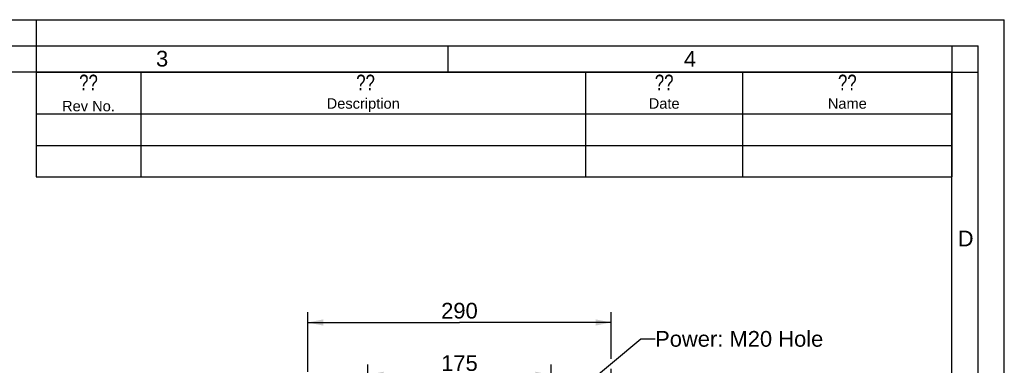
# Model space of a CAD drawing. Header units: millimetres. Extents: x 0 to 420, y 0 to 297.
# Tile 58 of 58: x 232 to 420, y 231 to 297. Entities that reach past the tile are written whole.
import ezdxf

# ---------------------------------------------------------------- set-up
doc = ezdxf.new("R2010")
doc.units = ezdxf.units.MM
doc.header["$LTSCALE"] = 23.1
doc.layers.get('0').update_dxf_attribs({"linetype": 'CONTINUOUS'})
doc.layers.add('DETAIL', color=7, linetype='CONTINUOUS')
doc.layers.add('DIMENSION', color=7, linetype='CONTINUOUS')
doc.styles.get("Standard").update_dxf_attribs({"font": 'arial.ttf'})
doc.styles.add('TEXTSTYLE_2', font='arial.ttf')
doc.styles.add('TEXTSTYLE_5', font='txt', dxfattribs={"width": 0.8})
doc.dimstyles.new('DIMSTYLE_10', dxfattribs={"dimtxt": 3, "dimasz": 3, "dimexe": 0.18, "dimexo": 0.0625, "dimgap": 0.09, "dimtad": 1, "dimdec": 3, "dimlfac": 5, "dimdsep": 46, "dimtxsty": 'STANDARD', "dimblk": '_FILLED', "dimblk1": '_FILLED', "dimblk2": '_FILLED', "dimcen": 0.09, "dimadec": 0, "dimazin": 0, "dimtp": 0.5, "dimtm": 0.5, "dimtfac": 1, "dimtdec": 3, "dimtofl": 0, "dimtmove": 0, "dimatfit": 3, "dimldrblk": '_FILLED', "dimfxl": 1, "dimtolj": 1, "dimarcsym": 0})
doc.dimstyles.get("Standard").update_dxf_attribs({"dimtxt": 3, "dimasz": 3, "dimexe": 0.18, "dimexo": 0.0625, "dimgap": 0.09, "dimtad": 1, "dimdec": 3, "dimdsep": 46, "dimtxsty": 'STANDARD', "dimblk": '_FILLED', "dimblk1": '_FILLED', "dimblk2": '_FILLED', "dimcen": 0.09, "dimadec": 0, "dimazin": 0, "dimtol": 1, "dimtp": 0.001, "dimtm": 0.001, "dimtfac": 1, "dimtdec": 3, "dimtofl": 0, "dimtmove": 0, "dimatfit": 3, "dimldrblk": '_FILLED', "dimfxl": 1, "dimtolj": 1, "dimarcsym": 0})

# ---------------------------------------------------------------- blocks, each defined once
blk = doc.blocks.new('_FILLED')
at = {"color": 0, "linetype": 'BYBLOCK'}
blk.add_solid([(0, 0), (-1, 0.2), (-1, -0.2)], dxfattribs=at)
blk = doc.blocks.new('*D22')
at = {"layer": 'DIMENSION', "color": 2, "linetype": 'CONTINUOUS'}
for p, q in [((298.39, 216.82), (298.39, 231.17)), ((333.39, 223.52), (333.39, 231.17)), ((298.39, 229.17), (315.89, 229.17)), ((333.39, 229.17), (315.89, 229.17)), ((333.39, 220.01), (333.39, 221.74)), ((333.39, 217.67), (333.39, 218.9))]:
    blk.add_line(p, q, dxfattribs=at)
at = {"layer": 'DIMENSION', "color": 2, "linetype": 'CONTINUOUS', "xscale": 3, "yscale": 3, "zscale": 3, "rotation": 180}
blk.add_blockref('_FILLED', (298.39, 229.17), dxfattribs=at)
at = {"layer": 'DIMENSION', "color": 2, "linetype": 'CONTINUOUS', "xscale": 3, "yscale": 3, "zscale": 3}
blk.add_blockref('_FILLED', (333.39, 229.17), dxfattribs=at)
at = {"layer": 'DIMENSION', "color": 2, "linetype": 'CONTINUOUS', "insert": (315.89, 232.92), "char_height": 3, "width": 6.9926, "attachment_point": 2, "line_spacing_factor": 0.9}
blk.add_mtext('175', dxfattribs=at)
blk = doc.blocks.new('*D23')
at = {"layer": 'DIMENSION', "color": 2, "linetype": 'CONTINUOUS'}
for p, q in [((286.89, 229.74), (286.89, 241.17)), ((344.89, 232.23), (344.89, 241.17)), ((286.89, 239.17), (315.89, 239.17)), ((344.89, 239.17), (315.89, 239.17)), ((344.89, 227.15), (344.89, 230.31)), ((286.89, 202.56), (286.89, 228.02)), ((344.89, 202.43), (344.89, 224.96))]:
    blk.add_line(p, q, dxfattribs=at)
at = {"layer": 'DIMENSION', "color": 2, "linetype": 'CONTINUOUS', "xscale": 3, "yscale": 3, "zscale": 3, "rotation": 180}
blk.add_blockref('_FILLED', (286.89, 239.17), dxfattribs=at)
at = {"layer": 'DIMENSION', "color": 2, "linetype": 'CONTINUOUS', "xscale": 3, "yscale": 3, "zscale": 3}
blk.add_blockref('_FILLED', (344.89, 239.17), dxfattribs=at)
at = {"layer": 'DIMENSION', "color": 2, "linetype": 'CONTINUOUS', "insert": (315.89, 242.92), "char_height": 3, "width": 6.9926, "attachment_point": 2, "line_spacing_factor": 0.9}
blk.add_mtext('290', dxfattribs=at)

msp = doc.modelspace()

# ---------------------------------------------------------------- linework, layer by layer
at = {"color": 2, "linetype": 'CONTINUOUS'}
for p, q in [((0, 297), (420, 297)), ((235, 297), (235, 287)), ((420, 0), (420, 297)), ((20, 292), (415, 292)), ((313.75, 287), (313.75, 292)), ((410.00692, 286.94178), (410.00692, 291.94178)), ((415, 5), (415, 292)), ((235.00001, 286.99996), (410.00001, 286.99996)), ((235.00001, 286.99996), (235.00001, 266.99996)), ((255.00001, 286.99996), (255.00001, 266.99996)), ((340.00001, 286.99996), (340.00001, 266.99996)), ((370.00001, 286.99996), (370.00001, 266.99996)), ((409.97544, 287.00525), (414.97544, 287.00525)), ((410.00001, 286.99996), (410.00001, 266.99996)), ((235.00001, 278.99996), (410.00001, 278.99996)), ((235.00001, 272.99996), (410.00001, 272.99996)), ((235.00001, 266.99996), (410.00001, 266.99996))]:
    msp.add_line(p, q, dxfattribs=at)
at = {"color": 7, "linetype": 'CONTINUOUS'}
for p, q in [((410, 287), (25, 287)), ((410, 10), (410, 287))]:
    msp.add_line(p, q, dxfattribs=at)

# ---------------------------------------------------------------- texts
at = {"color": 2, "linetype": 'CONTINUOUS', "char_height": 3, "attachment_point": 1, "line_spacing_factor": 0.9, "style": 'TEXTSTYLE_2'}
for s, insert, width in [('3', (257.90505, 291.06037), 2.330855), ('4', (358.78169, 291.00448), 2.330855), ('D', (411.10333, 256.7095), 3.0223048)]:
    msp.add_mtext(s, dxfattribs=dict(at, insert=insert, width=width))
at = {"layer": 'DETAIL', "color": 2, "linetype": 'CONTINUOUS', "attachment_point": 2, "line_spacing_factor": 0.9}
for s, insert, char_height, width, style in [('??', (245.00001, 286.49996), 3, 4.8, 'TEXTSTYLE_5'), (' ??', (297.50001, 286.49996), 3, 7.2, 'TEXTSTYLE_5'), ('?? ', (355.00001, 286.49996), 3, 7.2, 'TEXTSTYLE_5'), ('?? ', (390.00001, 286.49996), 3, 7.2, 'TEXTSTYLE_5'), ('Rev No.', (245.00001, 281.49996), 2, 10.0817844, 'TEXTSTYLE_2'), ('Description', (297.50001, 281.99996), 2, 13.9628253, 'TEXTSTYLE_2'), ('Date', (355.00001, 281.99996), 2, 5.8959108, 'TEXTSTYLE_2'), ('Name', (390.00001, 281.99996), 2, 7.4423792, 'TEXTSTYLE_2')]:
    msp.add_mtext(s, dxfattribs=dict(at, insert=insert, char_height=char_height, width=width, style=style))
at = {"layer": 'DETAIL', "color": 2, "linetype": 'CONTINUOUS', "insert": (353.27628, 237.54379), "char_height": 3, "width": 32.0966543, "attachment_point": 1, "line_spacing_factor": 0.9}
msp.add_mtext('Power: M20 Hole', dxfattribs=at)

# ---------------------------------------------------------------- dimensions: what is measured, and where the dimension line sits
at = {"layer": 'DIMENSION', "color": 2, "linetype": 'CONTINUOUS'}
for base, p1, p2, picture, middle in [((344.8897, 239.16566), (286.8897, 202.55629), (344.8897, 202.42561), '*D23', (312.39342, 241.41566)), ((333.3897, 229.16566), (298.3897, 216.8225), (333.3897, 217.66952), '*D22', (312.39342, 231.41566))]:
    dim = msp.add_linear_dim(base=base, p1=p1, p2=p2, dimstyle='DIMSTYLE_10', dxfattribs=at)
    dim.commit()
    dim.dimension.update_dxf_attribs({"geometry": picture, "text_midpoint": middle, "dimtype": 160})

# ---------------------------------------------------------------- leaders
at = {"layer": 'DETAIL', "color": 2, "linetype": 'CONTINUOUS'}
msp.add_leader([(320.2909, 210.90126), (350.57132, 236.04379), (353.27628, 236.04379)], dimstyle='STANDARD', override={"dimtad": 0, "dimldrblk": 'DOT'}, dxfattribs=at)

doc.saveas('drawing.dxf')
